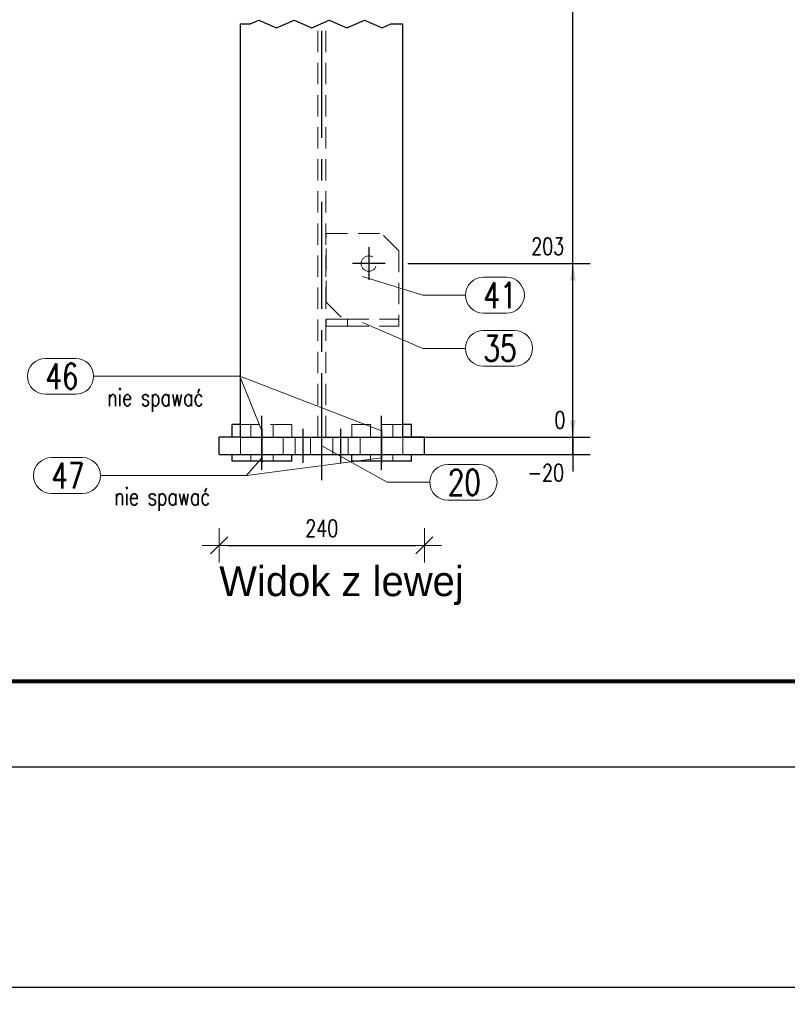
# Model space of a CAD drawing. Header units: millimetres. Extents: x 2097 to 3301, y 14853 to 15503.
# Tile 14 of 97: x 2589 to 2679, y 14853 to 14968. Entities that reach past the tile are written whole.
import ezdxf

# ---------------------------------------------------------------- set-up
doc = ezdxf.new("R2010")
doc.units = ezdxf.units.MM
doc.header["$LTSCALE"] = 10
doc.linetypes.add('HIDDEN', pattern=[0.375, 0.25, -0.125])
doc.linetypes.add('MITTE', pattern=[2, 1.25, -0.25, 0.25, -0.25])
doc.layers.get('Defpoints').update_dxf_attribs({"color": 1})
doc.layers.add('_FORMATKA', color=8, linetype='Continuous', plot=False)
for name, color, linetype, lineweight in [('_RAMKA', 7, 'Continuous', 35), ('PS_DIM', 4, 'Continuous', 13), ('PS_Hidden', 2, 'HIDDEN', 9), ('PS_Pos', 1, 'Continuous', 15), ('PS_SOLID', 7, 'Continuous', 30)]:
    doc.layers.add(name, color=color, linetype=linetype, lineweight=lineweight)
doc.layers.add('PS_MID', color=5, linetype='MITTE')
doc.layers.add('PS_SHAPE', color=3, linetype='Continuous')
doc.styles.add('simplex', font='simplex.shx', dxfattribs={"width": 0.75})
doc.dimstyles.new('1_10_GŁ_DS1-LS10', dxfattribs={"dimtxt": 2, "dimasz": 2, "dimexe": 2, "dimexo": 5, "dimgap": 1, "dimtad": 1, "dimjust": 4, "dimdec": 0, "dimlfac": 10, "dimtxsty": 'simplex', "dimblk1": 'NONE', "dimsah": 1, "dimcen": 2, "dimclrd": 256, "dimclre": 256, "dimclrt": 3, "dimadec": 1, "dimazin": 0, "dimtfac": 1, "dimtdec": 0, "dimtmove": 2, "dimatfit": 3, "dimfxl": 1, "dimarcsym": 0})
doc.dimstyles.new('1_10_PRZ', dxfattribs={"dimtxt": 2, "dimasz": 1, "dimexe": 2, "dimexo": 5, "dimgap": 1, "dimtad": 1, "dimdec": 0, "dimlfac": 10, "dimtxsty": 'simplex', "dimblk": 'dimznak', "dimcen": 2, "dimse1": 1, "dimse2": 1, "dimclrt": 3, "dimadec": 1, "dimazin": 0, "dimtfac": 1, "dimtdec": 0, "dimtix": 1, "dimtmove": 2, "dimatfit": 3, "dimldrblk": 'dim-grot', "dimfxl": 1, "dimarcsym": 0})

# ---------------------------------------------------------------- blocks, each defined once
blk = doc.blocks.new('dimznak')
at = {"color": 0}
for points in [[(0, 2), (0, -2)], [(-2, 0), (2, 0)]]:
    blk.add_lwpolyline(points, dxfattribs=at)
at = {"color": 2}
blk.add_lwpolyline([(1, 1), (-1, -1)], dxfattribs=at)
blk = doc.blocks.new('*D1262')
at = {"layer": 'Defpoints', "color": 0, "transparency": 16777216}
for p in [(2099.35, 14880.62), (3299.35, 14880.62), (3299.35, 14854.87)]:
    blk.add_point(p, dxfattribs=at)
at = {"layer": 'PS_DIM', "color": 0, "lineweight": -2, "transparency": 16777216}
blk.add_line((2100.35, 14854.87), (3298.35, 14854.87), dxfattribs=at)
at = {"layer": 'PS_DIM', "color": 0, "lineweight": -2, "transparency": 16777216, "rotation": 180}
blk.add_blockref('dimznak', (2099.35, 14854.87), dxfattribs=at)
at = {"layer": 'PS_DIM', "color": 0, "lineweight": -2, "transparency": 16777216}
blk.add_blockref('dimznak', (3299.35, 14854.87), dxfattribs=at)
at = {"layer": 'PS_DIM', "color": 3, "transparency": 16777216, "insert": (2699.35, 14856.87), "char_height": 2, "attachment_point": 5, "style": 'simplex'}
blk.add_mtext('12000', dxfattribs=at)
blk = doc.blocks.new('dim-grot')
blk.add_hatch(color=256).paths.add_polyline_path([(0, 0), (-2, 0.5), (-2, -0.5)])
blk.add_lwpolyline([(0, 0), (-2, 0.5), (-2, -0.5), (0, 0)])
blk = doc.blocks.new('*D300')
at = {"layer": 'Defpoints', "color": 0, "transparency": 16777216}
for p in [(2633.92, 14919.15), (2653.8, 14919.15), (2627.52, 14917.15)]:
    blk.add_point(p, dxfattribs=at)
at = {"layer": 'PS_DIM', "lineweight": -2, "transparency": 16777216}
for p, q in [((2653.8, 14921.15), (2653.8, 14923.15)), ((2638.92, 14919.15), (2655.8, 14919.15)), ((2653.8, 14917.15), (2653.8, 14919.15)), ((2632.52, 14917.15), (2655.8, 14917.15)), ((2653.8, 14917.15), (2653.8, 14915.15))]:
    blk.add_line(p, q, dxfattribs=at)
at = {"layer": 'PS_DIM', "transparency": 16777216}
blk.add_solid([(2653.47, 14921.15), (2654.13, 14921.15), (2653.8, 14919.15)], dxfattribs=at)
at = {"layer": 'PS_DIM', "color": 3, "transparency": 16777216, "insert": (2650.64, 14915), "char_height": 2, "attachment_point": 5, "rotation": 0.0573, "style": 'simplex'}
blk.add_mtext('-20', dxfattribs=at)
blk = doc.blocks.new('_None')
blk = doc.blocks.new('*D301')
at = {"layer": 'Defpoints', "color": 0, "transparency": 16777216}
for p in [(2627.52, 14919.15), (2633.92, 14919.15), (2653.8, 14919.15)]:
    blk.add_point(p, dxfattribs=at)
at = {"layer": 'PS_DIM', "lineweight": -2, "transparency": 16777216}
for p, q in [((2653.8, 14921.15), (2653.8, 14923.15)), ((2632.52, 14919.15), (2655.8, 14919.15)), ((2638.92, 14919.15), (2655.8, 14919.15)), ((2653.8, 14919.15), (2653.8, 14917.15))]:
    blk.add_line(p, q, dxfattribs=at)
at = {"layer": 'PS_DIM', "transparency": 16777216}
blk.add_solid([(2653.47, 14921.15), (2654.13, 14921.15), (2653.8, 14919.15)], dxfattribs=at)
at = {"layer": 'PS_DIM', "color": 3, "transparency": 16777216, "insert": (2652.28, 14921.17), "char_height": 2, "attachment_point": 5, "rotation": 0.0573, "style": 'simplex'}
blk.add_mtext('0', dxfattribs=at)
blk = doc.blocks.new('*D302')
at = {"layer": 'Defpoints', "color": 0, "transparency": 16777216}
for p in [(2629.5, 14939.45), (2653.8, 14939.45), (2633.92, 14919.15)]:
    blk.add_point(p, dxfattribs=at)
at = {"layer": 'PS_DIM', "lineweight": -2, "transparency": 16777216}
for p, q in [((2634.5, 14939.45), (2655.8, 14939.45)), ((2653.8, 14919.15), (2653.8, 14937.45)), ((2638.92, 14919.15), (2655.8, 14919.15))]:
    blk.add_line(p, q, dxfattribs=at)
at = {"layer": 'PS_DIM', "transparency": 16777216}
blk.add_solid([(2653.47, 14937.45), (2654.13, 14937.45), (2653.8, 14939.45)], dxfattribs=at)
at = {"layer": 'PS_DIM', "color": 3, "transparency": 16777216, "insert": (2650.85, 14941.47), "char_height": 2, "attachment_point": 5, "rotation": 0.0573, "style": 'simplex'}
blk.add_mtext('203', dxfattribs=at)
blk = doc.blocks.new('*D303')
at = {"layer": 'Defpoints', "color": 0, "transparency": 16777216}
for p in [(2628.02, 14996.45), (2653.8, 14996.45), (2633.92, 14919.15)]:
    blk.add_point(p, dxfattribs=at)
at = {"layer": 'PS_DIM', "lineweight": -2, "transparency": 16777216}
for p, q in [((2633.02, 14996.45), (2655.8, 14996.45)), ((2653.8, 14919.15), (2653.8, 14994.45)), ((2638.92, 14919.15), (2655.8, 14919.15))]:
    blk.add_line(p, q, dxfattribs=at)
at = {"layer": 'PS_DIM', "transparency": 16777216}
blk.add_solid([(2653.47, 14994.45), (2654.13, 14994.45), (2653.8, 14996.45)], dxfattribs=at)
at = {"layer": 'PS_DIM', "color": 3, "transparency": 16777216, "insert": (2650.14, 14998.47), "char_height": 2, "attachment_point": 5, "rotation": 0.0573, "style": 'simplex'}
blk.add_mtext('2608', dxfattribs=at)
blk = doc.blocks.new('*D304')
at = {"layer": 'Defpoints', "color": 0, "transparency": 16777216}
for p in [(2628.02, 15020.25), (2653.8, 15020.25), (2633.92, 14919.15)]:
    blk.add_point(p, dxfattribs=at)
at = {"layer": 'PS_DIM', "lineweight": -2, "transparency": 16777216}
for p, q in [((2633.02, 15020.25), (2655.8, 15020.25)), ((2653.8, 14919.15), (2653.8, 15018.25)), ((2638.92, 14919.15), (2655.8, 14919.15))]:
    blk.add_line(p, q, dxfattribs=at)
at = {"layer": 'PS_DIM', "transparency": 16777216}
blk.add_solid([(2653.47, 15018.25), (2654.13, 15018.25), (2653.8, 15020.25)], dxfattribs=at)
at = {"layer": 'PS_DIM', "color": 3, "transparency": 16777216, "insert": (2650.17, 15022.27), "char_height": 2, "attachment_point": 5, "rotation": 0.0573, "style": 'simplex'}
blk.add_mtext('2846', dxfattribs=at)
blk = doc.blocks.new('*D305')
at = {"layer": 'Defpoints', "color": 0, "transparency": 16777216}
for p in [(2618.78, 15179), (2653.8, 15179), (2633.92, 14919.15)]:
    blk.add_point(p, dxfattribs=at)
at = {"layer": 'PS_DIM', "lineweight": -2, "transparency": 16777216}
for p, q in [((2623.78, 15179), (2655.8, 15179)), ((2653.8, 14919.15), (2653.8, 15177)), ((2638.92, 14919.15), (2655.8, 14919.15))]:
    blk.add_line(p, q, dxfattribs=at)
at = {"layer": 'PS_DIM', "transparency": 16777216}
blk.add_solid([(2653.47, 15177), (2654.13, 15177), (2653.8, 15179)], dxfattribs=at)
at = {"layer": 'PS_DIM', "color": 3, "transparency": 16777216, "insert": (2650.14, 15181.02), "char_height": 2, "attachment_point": 5, "rotation": 0.0573, "style": 'simplex'}
blk.add_mtext('4433', dxfattribs=at)
blk = doc.blocks.new('*X306')
at = {"color": 0}
blk.add_text('Widok z lewej', height=3.5, dxfattribs=at).set_placement((2650.87, 14900.58))
blk = doc.blocks.new('*X307')
at = {"color": 0}
for s, p in [('SŁ.12.1 Widok z przodu (Sc1:10)', (2544.39, 14900.58)), ('SŁUP GŁÓWNY (1 x)', (2544.39, 14896.21))]:
    blk.add_text(s, height=3.5, dxfattribs=at).set_placement(p)
blk = doc.blocks.new('*D309')
at = {"layer": 'Defpoints', "color": 0, "transparency": 16777216}
for p in [(2612.42, 14919.15), (2636.42, 14919.15), (2636.42, 14906.51)]:
    blk.add_point(p, dxfattribs=at)
at = {"layer": 'PS_DIM', "color": 0, "lineweight": -2, "transparency": 16777216}
blk.add_line((2613.42, 14906.51), (2635.42, 14906.51), dxfattribs=at)
at = {"layer": 'PS_DIM', "color": 0, "lineweight": -2, "transparency": 16777216, "rotation": 180}
blk.add_blockref('dimznak', (2612.42, 14906.51), dxfattribs=at)
at = {"layer": 'PS_DIM', "color": 0, "lineweight": -2, "transparency": 16777216}
blk.add_blockref('dimznak', (2636.42, 14906.51), dxfattribs=at)
at = {"layer": 'PS_DIM', "color": 3, "transparency": 16777216, "insert": (2624.42, 14908.51), "char_height": 2, "attachment_point": 5, "style": 'simplex'}
blk.add_mtext('240', dxfattribs=at)
blk = doc.blocks.new('*X696')
at = {"color": 1}
for p, q in [((2616.03, 14967.45), (2617.06, 14967.89)), ((2617.06, 14967.89), (2619.12, 14967.02)), ((2619.12, 14967.02), (2621.18, 14967.89)), ((2621.18, 14967.89), (2623.24, 14967.02)), ((2623.24, 14967.02), (2625.3, 14967.89)), ((2625.3, 14967.89), (2627.36, 14967.02)), ((2627.36, 14967.02), (2629.42, 14967.89)), ((2629.42, 14967.89), (2631.47, 14967.02)), ((2614.92, 14967.45), (2616.03, 14967.45)), ((2631.47, 14967.02), (2632.5, 14967.45)), ((2632.5, 14967.45), (2633.92, 14967.45))]:
    blk.add_line(p, q, dxfattribs=at)
at = {"layer": 'PS_Hidden', "color": 2, "linetype": 'HIDDEN'}
for p, q in [((2623.95, 14919.15), (2623.95, 14967.45)), ((2624.89, 14919.15), (2624.89, 14967.45)), ((2624.92, 14942.95), (2631.42, 14942.95)), ((2624.92, 14934.95), (2624.92, 14942.95)), ((2633.42, 14940.95), (2631.42, 14942.95)), ((2633.42, 14940.95), (2633.42, 14932.95)), ((2624.92, 14934.95), (2626.92, 14932.95)), ((2624.92, 14932.15), (2624.92, 14932.95)), ((2624.92, 14932.95), (2627.42, 14932.95)), ((2627.42, 14932.95), (2633.42, 14932.95)), ((2627.42, 14932.95), (2627.42, 14932.15)), ((2633.42, 14932.95), (2633.42, 14932.15)), ((2627.42, 14932.15), (2624.92, 14932.15)), ((2627.42, 14932.15), (2633.42, 14932.15)), ((2620.92, 14920.65), (2614.92, 14920.65)), ((2616.12, 14920.65), (2616.12, 14919.15)), ((2618.72, 14920.65), (2618.72, 14919.15)), ((2620.92, 14919.15), (2620.92, 14920.65)), ((2627.92, 14919.15), (2627.92, 14920.65)), ((2633.92, 14920.65), (2627.92, 14920.65)), ((2630.12, 14920.65), (2630.12, 14919.15)), ((2632.72, 14920.65), (2632.72, 14919.15)), ((2614.92, 14917.15), (2614.92, 14919.15)), ((2619.92, 14917.15), (2619.92, 14919.15)), ((2621.32, 14917.15), (2621.32, 14919.15)), ((2623.12, 14917.15), (2623.12, 14919.15)), ((2625.72, 14917.15), (2625.72, 14919.15)), ((2627.52, 14917.15), (2627.52, 14919.15)), ((2628.92, 14917.15), (2628.92, 14919.15)), ((2633.92, 14917.15), (2633.92, 14919.15)), ((2616.12, 14917.15), (2616.12, 14916.35)), ((2618.72, 14917.15), (2618.72, 14916.35)), ((2630.12, 14917.15), (2630.12, 14916.35)), ((2632.72, 14917.15), (2632.72, 14916.35))]:
    blk.add_line(p, q, dxfattribs=at)
at = {"layer": 'PS_Hidden', "color": 2, "extrusion": (0, 0, -1)}
blk.add_circle((-2629.92, 14939.45), 0.9, dxfattribs=at)
at = {"layer": 'PS_MID', "color": 5, "linetype": 'MITTE'}
for p, q in [((2624.42, 14914.15), (2624.42, 14967.45)), ((2629.92, 14941.35), (2629.92, 14937.55)), ((2631.82, 14939.45), (2628.02, 14939.45)), ((2617.42, 14918.15), (2617.42, 14921.65)), ((2617.42, 14918.15), (2617.42, 14921.65)), ((2631.42, 14918.15), (2631.42, 14921.65)), ((2631.42, 14918.15), (2631.42, 14921.65)), ((2617.42, 14920.15), (2617.42, 14916.15)), ((2617.42, 14920.15), (2617.42, 14916.15)), ((2622.22, 14920.15), (2622.22, 14916.15)), ((2622.22, 14920.15), (2622.22, 14916.15)), ((2626.62, 14920.15), (2626.62, 14916.15)), ((2626.62, 14920.15), (2626.62, 14916.15)), ((2631.42, 14920.15), (2631.42, 14916.15)), ((2631.42, 14920.15), (2631.42, 14916.15)), ((2617.42, 14915.35), (2617.42, 14918.15)), ((2617.42, 14915.35), (2617.42, 14918.15)), ((2631.42, 14915.35), (2631.42, 14918.15)), ((2631.42, 14915.35), (2631.42, 14918.15))]:
    blk.add_line(p, q, dxfattribs=at)
at = {"layer": 'PS_SOLID', "color": 7, "linetype": 'Continuous'}
for p, q in [((2614.92, 14919.15), (2614.92, 14967.45)), ((2633.92, 14919.15), (2633.92, 14967.45)), ((2613.92, 14919.15), (2613.92, 14920.65)), ((2614.92, 14920.65), (2613.92, 14920.65)), ((2634.92, 14920.65), (2633.92, 14920.65)), ((2634.92, 14919.15), (2634.92, 14920.65)), ((2612.42, 14917.15), (2612.42, 14919.15)), ((2614.92, 14919.15), (2612.42, 14919.15)), ((2614.92, 14919.15), (2633.92, 14919.15)), ((2636.42, 14919.15), (2633.92, 14919.15)), ((2636.42, 14917.15), (2636.42, 14919.15)), ((2612.42, 14917.15), (2636.42, 14917.15)), ((2613.92, 14916.35), (2613.92, 14917.15)), ((2620.92, 14916.35), (2620.92, 14917.15)), ((2627.92, 14916.35), (2627.92, 14917.15)), ((2634.92, 14916.35), (2634.92, 14917.15)), ((2620.92, 14916.35), (2613.92, 14916.35)), ((2634.92, 14916.35), (2627.92, 14916.35))]:
    blk.add_line(p, q, dxfattribs=at)
blk = doc.blocks.new('*X706')
at = {"color": 1}
for p, q in [((2629.17, 14932.55), (2636.24, 14929.54)), ((2643.34, 14931.64), (2646.98, 14931.64)), ((2636.24, 14929.54), (2641.24, 14929.54)), ((2643.34, 14927.44), (2646.98, 14927.44))]:
    blk.add_line(p, q, dxfattribs=at)
for centre, start, end in [((2643.34, 14929.54), 90, 270), ((2646.98, 14929.54), 270, 90)]:
    blk.add_arc(centre, 2.1, start, end, dxfattribs=at)
at = {"color": 2, "style": 'simplex', "width": 0.75}
blk.add_text('35', height=3, dxfattribs=at).set_placement((2643.34, 14928.04))
blk = doc.blocks.new('*X707')
at = {"color": 1}
for p, q in [((2624.42, 14918.15), (2632.07, 14913.88)), ((2639.17, 14915.98), (2642.82, 14915.98)), ((2632.07, 14913.88), (2637.07, 14913.88)), ((2639.17, 14911.78), (2642.82, 14911.78))]:
    blk.add_line(p, q, dxfattribs=at)
for centre, start, end in [((2639.17, 14913.88), 90, 270), ((2642.82, 14913.88), 270, 90)]:
    blk.add_arc(centre, 2.1, start, end, dxfattribs=at)
at = {"color": 2, "style": 'simplex', "width": 0.75}
blk.add_text('20', height=3, dxfattribs=at).set_placement((2639.17, 14912.38))
blk = doc.blocks.new('*X708')
at = {"color": 1}
for p, q in [((2629.17, 14937.95), (2636.24, 14935.75)), ((2643.34, 14937.85), (2646.02, 14937.85)), ((2636.24, 14935.75), (2641.24, 14935.75)), ((2643.34, 14933.65), (2646.02, 14933.65))]:
    blk.add_line(p, q, dxfattribs=at)
for centre, start, end in [((2643.34, 14935.75), 90, 270), ((2646.02, 14935.75), 270, 90)]:
    blk.add_arc(centre, 2.1, start, end, dxfattribs=at)
at = {"color": 2, "style": 'simplex', "width": 0.75}
blk.add_text('41', height=3, dxfattribs=at).set_placement((2643.34, 14934.25))
blk = doc.blocks.new('*X837')
at = {"color": 1}
for p, q in [((2592.1, 14928.37), (2595.63, 14928.37)), ((2597.73, 14926.27), (2614.82, 14926.27)), ((2631.42, 14919.9), (2614.82, 14926.27)), ((2592.1, 14924.17), (2595.63, 14924.17))]:
    blk.add_line(p, q, dxfattribs=at)
for centre, start, end in [((2592.1, 14926.27), 90, 270), ((2595.63, 14926.27), 270, 90)]:
    blk.add_arc(centre, 2.1, start, end, dxfattribs=at)
at = {"color": 2, "style": 'simplex', "width": 0.75}
blk.add_text('46', height=3, dxfattribs=at).set_placement((2592.1, 14924.77))
at = {"color": 3, "style": 'simplex', "width": 0.75}
blk.add_text('nie spawać', height=2, dxfattribs=at).set_placement((2599.33, 14922.8))
blk = doc.blocks.new('*X838')
at = {"color": 1}
for p, q in [((2592.79, 14916.77), (2596.43, 14916.77)), ((2631.42, 14916.75), (2615.62, 14914.67)), ((2598.53, 14914.67), (2615.62, 14914.67)), ((2592.79, 14912.57), (2596.43, 14912.57))]:
    blk.add_line(p, q, dxfattribs=at)
for centre, start, end in [((2592.79, 14914.67), 90, 270), ((2596.43, 14914.67), 270, 90)]:
    blk.add_arc(centre, 2.1, start, end, dxfattribs=at)
at = {"color": 2, "style": 'simplex', "width": 0.75}
blk.add_text('47', height=3, dxfattribs=at).set_placement((2592.79, 14913.17))
at = {"color": 3, "style": 'simplex', "width": 0.75}
blk.add_text('nie spawać', height=2, dxfattribs=at).set_placement((2600.13, 14911.21))
blk = doc.blocks.new('*X839')
at = {"color": 1}
for p, q in [((2592.79, 14916.77), (2596.43, 14916.77)), ((2617.42, 14916.75), (2615.62, 14914.67)), ((2598.53, 14914.67), (2615.62, 14914.67)), ((2592.79, 14912.57), (2596.43, 14912.57))]:
    blk.add_line(p, q, dxfattribs=at)
for centre, start, end in [((2592.79, 14914.67), 90, 270), ((2596.43, 14914.67), 270, 90)]:
    blk.add_arc(centre, 2.1, start, end, dxfattribs=at)
at = {"color": 2, "style": 'simplex', "width": 0.75}
blk.add_text('47', height=3, dxfattribs=at).set_placement((2592.79, 14913.17))
at = {"color": 3, "style": 'simplex', "width": 0.75}
blk.add_text('nie spawać', height=2, dxfattribs=at).set_placement((2600.13, 14911.21))
blk = doc.blocks.new('*X840')
at = {"color": 1}
for p, q in [((2592.1, 14928.37), (2595.63, 14928.37)), ((2597.73, 14926.27), (2614.82, 14926.27)), ((2617.42, 14919.9), (2614.82, 14926.27)), ((2592.1, 14924.17), (2595.63, 14924.17))]:
    blk.add_line(p, q, dxfattribs=at)
for centre, start, end in [((2592.1, 14926.27), 90, 270), ((2595.63, 14926.27), 270, 90)]:
    blk.add_arc(centre, 2.1, start, end, dxfattribs=at)
at = {"color": 2, "style": 'simplex', "width": 0.75}
blk.add_text('46', height=3, dxfattribs=at).set_placement((2592.1, 14924.77))
at = {"color": 3, "style": 'simplex', "width": 0.75}
blk.add_text('nie spawać', height=2, dxfattribs=at).set_placement((2599.33, 14922.8))
blk = doc.blocks.new('*X841')
at = {"color": 1}
for p, q in [((2592.1, 14928.37), (2595.63, 14928.37)), ((2597.73, 14926.27), (2614.82, 14926.27)), ((2631.42, 14919.9), (2614.82, 14926.27)), ((2592.1, 14924.17), (2595.63, 14924.17))]:
    blk.add_line(p, q, dxfattribs=at)
for centre, start, end in [((2592.1, 14926.27), 90, 270), ((2595.63, 14926.27), 270, 90)]:
    blk.add_arc(centre, 2.1, start, end, dxfattribs=at)
at = {"color": 2, "style": 'simplex', "width": 0.75}
blk.add_text('46', height=3, dxfattribs=at).set_placement((2592.1, 14924.77))
at = {"color": 3, "style": 'simplex', "width": 0.75}
blk.add_text('nie spawać', height=2, dxfattribs=at).set_placement((2599.33, 14922.8))
blk = doc.blocks.new('*X842')
at = {"color": 1}
for p, q in [((2592.79, 14916.77), (2596.43, 14916.77)), ((2631.42, 14916.75), (2615.62, 14914.67)), ((2598.53, 14914.67), (2615.62, 14914.67)), ((2592.79, 14912.57), (2596.43, 14912.57))]:
    blk.add_line(p, q, dxfattribs=at)
for centre, start, end in [((2592.79, 14914.67), 90, 270), ((2596.43, 14914.67), 270, 90)]:
    blk.add_arc(centre, 2.1, start, end, dxfattribs=at)
at = {"color": 2, "style": 'simplex', "width": 0.75}
blk.add_text('47', height=3, dxfattribs=at).set_placement((2592.79, 14913.17))
at = {"color": 3, "style": 'simplex', "width": 0.75}
blk.add_text('nie spawać', height=2, dxfattribs=at).set_placement((2600.13, 14911.21))
blk = doc.blocks.new('*X843')
at = {"color": 1}
for p, q in [((2592.79, 14916.77), (2596.43, 14916.77)), ((2617.42, 14916.75), (2615.62, 14914.67)), ((2598.53, 14914.67), (2615.62, 14914.67)), ((2592.79, 14912.57), (2596.43, 14912.57))]:
    blk.add_line(p, q, dxfattribs=at)
for centre, start, end in [((2592.79, 14914.67), 90, 270), ((2596.43, 14914.67), 270, 90)]:
    blk.add_arc(centre, 2.1, start, end, dxfattribs=at)
at = {"color": 2, "style": 'simplex', "width": 0.75}
blk.add_text('47', height=3, dxfattribs=at).set_placement((2592.79, 14913.17))
at = {"color": 3, "style": 'simplex', "width": 0.75}
blk.add_text('nie spawać', height=2, dxfattribs=at).set_placement((2600.13, 14911.21))
blk = doc.blocks.new('*X844')
at = {"color": 1}
for p, q in [((2592.1, 14928.37), (2595.63, 14928.37)), ((2597.73, 14926.27), (2614.82, 14926.27)), ((2617.42, 14919.9), (2614.82, 14926.27)), ((2592.1, 14924.17), (2595.63, 14924.17))]:
    blk.add_line(p, q, dxfattribs=at)
for centre, start, end in [((2592.1, 14926.27), 90, 270), ((2595.63, 14926.27), 270, 90)]:
    blk.add_arc(centre, 2.1, start, end, dxfattribs=at)
at = {"color": 2, "style": 'simplex', "width": 0.75}
blk.add_text('46', height=3, dxfattribs=at).set_placement((2592.1, 14924.77))
at = {"color": 3, "style": 'simplex', "width": 0.75}
blk.add_text('nie spawać', height=2, dxfattribs=at).set_placement((2599.33, 14922.8))

msp = doc.modelspace()

# ---------------------------------------------------------------- linework, layer by layer
at = {"layer": '_FORMATKA', "lineweight": -3}
msp.add_lwpolyline([(2099.35, 14880.62), (3299.35, 14880.62), (3299.35, 15474.62), (2099.35, 15474.62)], close=True, dxfattribs=at)
at = {"layer": '_RAMKA', "lineweight": -3, "const_width": 0.5}
msp.add_lwpolyline([(2129.35, 14890.62), (3289.35, 14890.62), (3289.35, 15464.62), (2129.35, 15464.62)], close=True, dxfattribs=at)

# ---------------------------------------------------------------- block references
for name, p in [('*X307', (-25.34, 0)), ('*X306', (-38.45, 0))]:
    msp.add_blockref(name, p)
at = {"layer": 'PS_Pos'}
for name in ['*X708', '*X706', '*X837', '*X840', '*X841', '*X844', '*X707', '*X838', '*X839', '*X842', '*X843']:
    msp.add_blockref(name, (0, 0), dxfattribs=at)
at = {"layer": 'PS_SHAPE', "color": 3}
msp.add_blockref('*X696', (0, 0), dxfattribs=at)

# ---------------------------------------------------------------- dimensions: what is measured, and where the dimension line sits
at = {"layer": 'PS_DIM'}
for base, p1, p2, text, picture, middle in [((2653.8, 15179), (2633.92, 14919.15), (2618.78, 15179), '4433', '*D305', (2650.14, 15181.02)), ((2653.8, 15020.25), (2633.92, 14919.15), (2628.02, 15020.25), '2846', '*D304', (2650.17, 15022.27)), ((2653.8, 14996.45), (2633.92, 14919.15), (2628.02, 14996.45), '2608', '*D303', (2650.14, 14998.47)), ((2653.8, 14919.15), (2627.52, 14917.15), (2633.92, 14919.15), '-20', '*D300', (2650.64, 14915)), ((2653.8, 14919.15), (2627.52, 14919.15), (2633.92, 14919.15), '0', '*D301', (2652.28, 14921.17))]:
    dim = msp.add_linear_dim(base=base, p1=p1, p2=p2, angle=90, text=text, dimstyle='1_10_GŁ_DS1-LS10', dxfattribs=at)
    dim.commit()
    dim.dimension.update_dxf_attribs({"geometry": picture, "text_midpoint": middle, "dimtype": 128, "text_rotation": 0.0573})
dim = msp.add_linear_dim(base=(2653.8, 14939.45), p1=(2633.92, 14919.15), p2=(2629.5, 14939.45), angle=90, dimstyle='1_10_GŁ_DS1-LS10', dxfattribs=at)
dim.commit()
dim.dimension.update_dxf_attribs({"geometry": '*D302', "text_midpoint": (2650.85, 14941.47), "dimtype": 128, "text_rotation": 0.0573})
for base, p1, p2, picture, middle in [((2636.42, 14906.51), (2612.42, 14919.15), (2636.42, 14919.15), '*D309', (2624.42, 14908.51)), ((3299.35, 14854.87), (2099.35, 14880.62), (3299.35, 14880.62), '*D1262', (2699.35, 14856.87))]:
    dim = msp.add_linear_dim(base=base, p1=p1, p2=p2, dimstyle='1_10_PRZ', dxfattribs=at)
    dim.commit()
    dim.dimension.update_dxf_attribs({"geometry": picture, "text_midpoint": middle})

doc.saveas('drawing.dxf')
